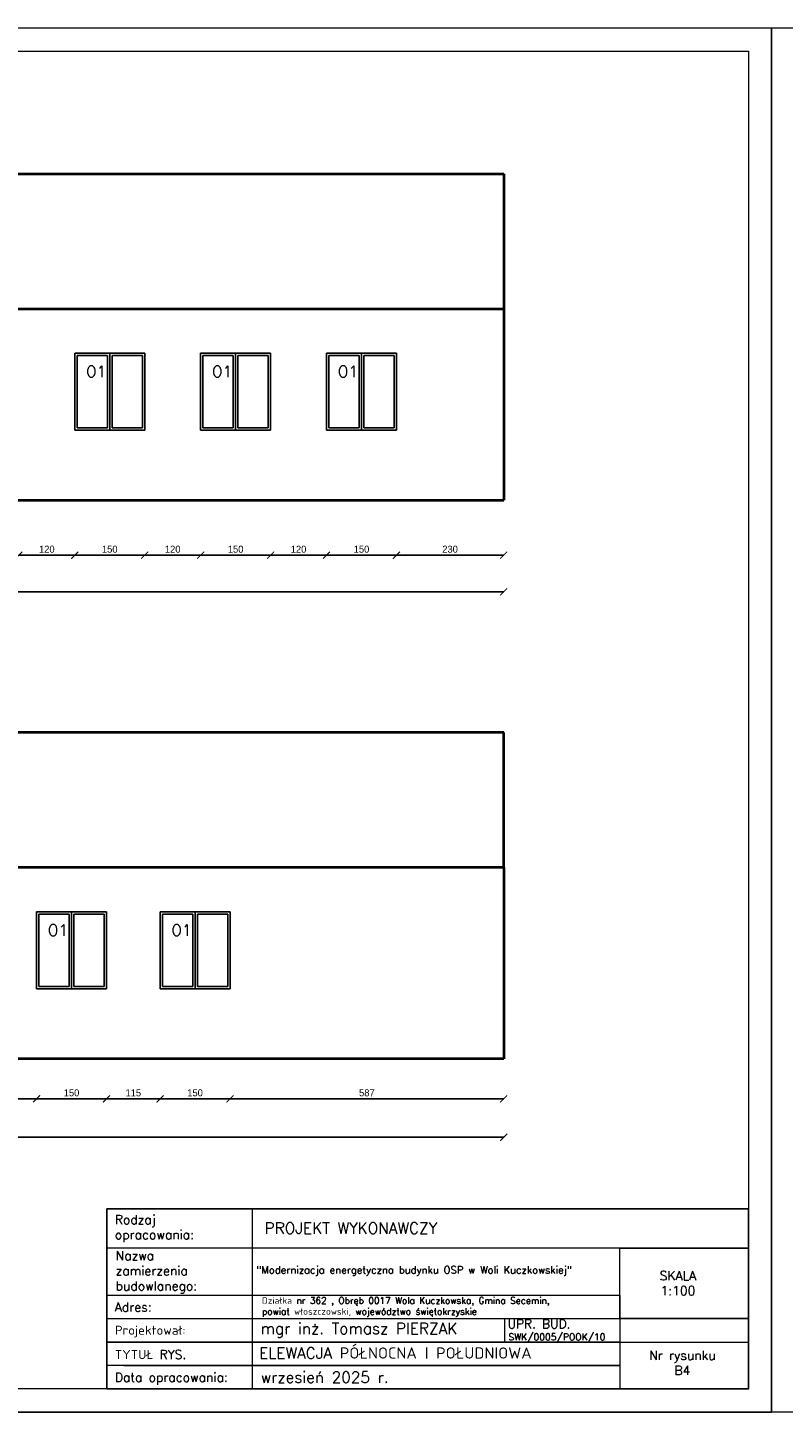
# Model space of a CAD drawing. Header units: millimetres. Extents: x 0 to 152651, y 46550 to 81081.
# Tile 18 of 109: x 128250 to 129870, y 55460 to 58430. Entities that reach past the tile are written whole.
import ezdxf

# ---------------------------------------------------------------- set-up
doc = ezdxf.new("R2010")
doc.units = ezdxf.units.MM
for name, color, linetype, lineweight in [('cienka', 3, 'Continuous', 18), ('gruba', 1, 'Continuous', 40), ('opisy', 4, 'Continuous', 18), ('wymiary', 252, 'Continuous', 15), ('średnia', 2, 'Continuous', 25)]:
    doc.layers.add(name, color=color, linetype=linetype, lineweight=lineweight)
doc.styles.add('KASIA', font='romans.shx', dxfattribs={"height": 20})
doc.styles.add('ROMANS1', font='romans.shx', dxfattribs={"height": 15})
doc.styles.get("Standard").update_dxf_attribs({"font": 'GOTHIC.TTF'})
doc.dimstyles.new('secemin', dxfattribs={"dimtxt": 15, "dimasz": 15, "dimexe": 1.25, "dimexo": 0.625, "dimgap": 5, "dimtad": 1, "dimdec": 0, "dimtxsty": 'Standard', "dimblk": 'ARCHTICK', "dimcen": 0, "dimse1": 1, "dimse2": 1, "dimclrt": 256, "dimadec": 0, "dimazin": 0, "dimtfac": 1, "dimtdec": 0, "dimtmove": 0, "dimatfit": 3, "dimfxl": 1, "dimtfillclr": 250, "dimarcsym": 1})

# ---------------------------------------------------------------- blocks, each defined once
blk = doc.blocks.new('_ArchTick')
at = {"color": 0, "linetype": 'ByBlock', "const_width": 0.15}
blk.add_lwpolyline([(-0.5, -0.5), (0.5, 0.5)], dxfattribs=at)
blk = doc.blocks.new('*D1956')
at = {"layer": 'Defpoints', "color": 0, "transparency": 16777216}
for p in [(128230.6, 57566.3), (128350.6, 57566.3), (128350.6, 57298)]:
    blk.add_point(p, dxfattribs=at)
at = {"layer": 'wymiary', "color": 0, "lineweight": -2, "transparency": 16777216}
blk.add_line((128230.6, 57298), (128350.6, 57298), dxfattribs=at)
at = {"layer": 'wymiary', "color": 0, "lineweight": -2, "transparency": 16777216, "xscale": 15, "yscale": 15, "zscale": 15, "rotation": 180}
blk.add_blockref('_ArchTick', (128230.6, 57298), dxfattribs=at)
at = {"layer": 'wymiary', "color": 0, "lineweight": -2, "transparency": 16777216, "xscale": 15, "yscale": 15, "zscale": 15}
blk.add_blockref('_ArchTick', (128350.6, 57298), dxfattribs=at)
at = {"layer": 'wymiary', "transparency": 16777216, "insert": (128290.6, 57310.8), "char_height": 15, "attachment_point": 5}
blk.add_mtext('120', dxfattribs=at)
blk = doc.blocks.new('*D1957')
at = {"layer": 'Defpoints', "color": 0, "transparency": 16777216}
for p in [(128350.6, 57566.3), (128500.6, 57566.3), (128500.6, 57298)]:
    blk.add_point(p, dxfattribs=at)
at = {"layer": 'wymiary', "color": 0, "lineweight": -2, "transparency": 16777216}
blk.add_line((128350.6, 57298), (128500.6, 57298), dxfattribs=at)
at = {"layer": 'wymiary', "color": 0, "lineweight": -2, "transparency": 16777216, "xscale": 15, "yscale": 15, "zscale": 15, "rotation": 180}
blk.add_blockref('_ArchTick', (128350.6, 57298), dxfattribs=at)
at = {"layer": 'wymiary', "color": 0, "lineweight": -2, "transparency": 16777216, "xscale": 15, "yscale": 15, "zscale": 15}
blk.add_blockref('_ArchTick', (128500.6, 57298), dxfattribs=at)
at = {"layer": 'wymiary', "transparency": 16777216, "insert": (128425.6, 57310.8), "char_height": 15, "attachment_point": 5}
blk.add_mtext('150', dxfattribs=at)
blk = doc.blocks.new('*D1958')
at = {"layer": 'Defpoints', "color": 0, "transparency": 16777216}
for p in [(128500.6, 57566.3), (128620.6, 57566.3), (128620.6, 57298)]:
    blk.add_point(p, dxfattribs=at)
at = {"layer": 'wymiary', "color": 0, "lineweight": -2, "transparency": 16777216}
blk.add_line((128500.6, 57298), (128620.6, 57298), dxfattribs=at)
at = {"layer": 'wymiary', "color": 0, "lineweight": -2, "transparency": 16777216, "xscale": 15, "yscale": 15, "zscale": 15, "rotation": 180}
blk.add_blockref('_ArchTick', (128500.6, 57298), dxfattribs=at)
at = {"layer": 'wymiary', "color": 0, "lineweight": -2, "transparency": 16777216, "xscale": 15, "yscale": 15, "zscale": 15}
blk.add_blockref('_ArchTick', (128620.6, 57298), dxfattribs=at)
at = {"layer": 'wymiary', "transparency": 16777216, "insert": (128560.6, 57310.8), "char_height": 15, "attachment_point": 5}
blk.add_mtext('120', dxfattribs=at)
blk = doc.blocks.new('*D1959')
at = {"layer": 'Defpoints', "color": 0, "transparency": 16777216}
for p in [(128620.6, 57566.3), (128770.6, 57566.3), (128770.6, 57298)]:
    blk.add_point(p, dxfattribs=at)
at = {"layer": 'wymiary', "color": 0, "lineweight": -2, "transparency": 16777216}
blk.add_line((128620.6, 57298), (128770.6, 57298), dxfattribs=at)
at = {"layer": 'wymiary', "color": 0, "lineweight": -2, "transparency": 16777216, "xscale": 15, "yscale": 15, "zscale": 15, "rotation": 180}
blk.add_blockref('_ArchTick', (128620.6, 57298), dxfattribs=at)
at = {"layer": 'wymiary', "color": 0, "lineweight": -2, "transparency": 16777216, "xscale": 15, "yscale": 15, "zscale": 15}
blk.add_blockref('_ArchTick', (128770.6, 57298), dxfattribs=at)
at = {"layer": 'wymiary', "transparency": 16777216, "insert": (128695.6, 57310.8), "char_height": 15, "attachment_point": 5}
blk.add_mtext('150', dxfattribs=at)
blk = doc.blocks.new('*D1960')
at = {"layer": 'Defpoints', "color": 0, "transparency": 16777216}
for p in [(128770.6, 57566.3), (128890.6, 57566.3), (128890.6, 57298)]:
    blk.add_point(p, dxfattribs=at)
at = {"layer": 'wymiary', "color": 0, "lineweight": -2, "transparency": 16777216}
blk.add_line((128770.6, 57298), (128890.6, 57298), dxfattribs=at)
at = {"layer": 'wymiary', "color": 0, "lineweight": -2, "transparency": 16777216, "xscale": 15, "yscale": 15, "zscale": 15, "rotation": 180}
blk.add_blockref('_ArchTick', (128770.6, 57298), dxfattribs=at)
at = {"layer": 'wymiary', "color": 0, "lineweight": -2, "transparency": 16777216, "xscale": 15, "yscale": 15, "zscale": 15}
blk.add_blockref('_ArchTick', (128890.6, 57298), dxfattribs=at)
at = {"layer": 'wymiary', "transparency": 16777216, "insert": (128830.6, 57310.8), "char_height": 15, "attachment_point": 5}
blk.add_mtext('120', dxfattribs=at)
blk = doc.blocks.new('*D1961')
at = {"layer": 'Defpoints', "color": 0, "transparency": 16777216}
for p in [(128890.6, 57566.3), (129040.6, 57566.3), (129040.6, 57298)]:
    blk.add_point(p, dxfattribs=at)
at = {"layer": 'wymiary', "color": 0, "lineweight": -2, "transparency": 16777216}
blk.add_line((128890.6, 57298), (129040.6, 57298), dxfattribs=at)
at = {"layer": 'wymiary', "color": 0, "lineweight": -2, "transparency": 16777216, "xscale": 15, "yscale": 15, "zscale": 15, "rotation": 180}
blk.add_blockref('_ArchTick', (128890.6, 57298), dxfattribs=at)
at = {"layer": 'wymiary', "color": 0, "lineweight": -2, "transparency": 16777216, "xscale": 15, "yscale": 15, "zscale": 15}
blk.add_blockref('_ArchTick', (129040.6, 57298), dxfattribs=at)
at = {"layer": 'wymiary', "transparency": 16777216, "insert": (128965.6, 57310.8), "char_height": 15, "attachment_point": 5}
blk.add_mtext('150', dxfattribs=at)
blk = doc.blocks.new('*D1962')
at = {"layer": 'Defpoints', "color": 0, "transparency": 16777216}
for p in [(129040.6, 57566.3), (129270.6, 57416.3), (129270.6, 57298)]:
    blk.add_point(p, dxfattribs=at)
at = {"layer": 'wymiary', "color": 0, "lineweight": -2, "transparency": 16777216}
blk.add_line((129040.6, 57298), (129270.6, 57298), dxfattribs=at)
at = {"layer": 'wymiary', "color": 0, "lineweight": -2, "transparency": 16777216, "xscale": 15, "yscale": 15, "zscale": 15, "rotation": 180}
blk.add_blockref('_ArchTick', (129040.6, 57298), dxfattribs=at)
at = {"layer": 'wymiary', "color": 0, "lineweight": -2, "transparency": 16777216, "xscale": 15, "yscale": 15, "zscale": 15}
blk.add_blockref('_ArchTick', (129270.6, 57298), dxfattribs=at)
at = {"layer": 'wymiary', "transparency": 16777216, "insert": (129155.6, 57310.8), "char_height": 15, "attachment_point": 5}
blk.add_mtext('230', dxfattribs=at)
blk = doc.blocks.new('*D1975')
at = {"layer": 'Defpoints', "color": 0, "transparency": 16777216}
for p in [(128043.6, 56368), (128268.6, 56368), (128268.6, 56131.9)]:
    blk.add_point(p, dxfattribs=at)
at = {"layer": 'wymiary', "color": 0, "lineweight": -2, "transparency": 16777216}
blk.add_line((128043.6, 56131.9), (128268.6, 56131.9), dxfattribs=at)
at = {"layer": 'wymiary', "color": 0, "lineweight": -2, "transparency": 16777216, "xscale": 15, "yscale": 15, "zscale": 15, "rotation": 180}
blk.add_blockref('_ArchTick', (128043.6, 56131.9), dxfattribs=at)
at = {"layer": 'wymiary', "color": 0, "lineweight": -2, "transparency": 16777216, "xscale": 15, "yscale": 15, "zscale": 15}
blk.add_blockref('_ArchTick', (128268.6, 56131.9), dxfattribs=at)
at = {"layer": 'wymiary', "transparency": 16777216, "insert": (128156.1, 56144.8), "char_height": 15, "attachment_point": 5}
blk.add_mtext('225', dxfattribs=at)
blk = doc.blocks.new('*D1976')
at = {"layer": 'Defpoints', "color": 0, "transparency": 16777216}
for p in [(128268.6, 56368), (128418.6, 56368), (128418.6, 56131.9)]:
    blk.add_point(p, dxfattribs=at)
at = {"layer": 'wymiary', "color": 0, "lineweight": -2, "transparency": 16777216}
blk.add_line((128268.6, 56131.9), (128418.6, 56131.9), dxfattribs=at)
at = {"layer": 'wymiary', "color": 0, "lineweight": -2, "transparency": 16777216, "xscale": 15, "yscale": 15, "zscale": 15, "rotation": 180}
blk.add_blockref('_ArchTick', (128268.6, 56131.9), dxfattribs=at)
at = {"layer": 'wymiary', "color": 0, "lineweight": -2, "transparency": 16777216, "xscale": 15, "yscale": 15, "zscale": 15}
blk.add_blockref('_ArchTick', (128418.6, 56131.9), dxfattribs=at)
at = {"layer": 'wymiary', "transparency": 16777216, "insert": (128343.6, 56144.8), "char_height": 15, "attachment_point": 5}
blk.add_mtext('150', dxfattribs=at)
blk = doc.blocks.new('*D1977')
at = {"layer": 'Defpoints', "color": 0, "transparency": 16777216}
for p in [(128418.6, 56368), (128533.6, 56368), (128533.6, 56131.9)]:
    blk.add_point(p, dxfattribs=at)
at = {"layer": 'wymiary', "color": 0, "lineweight": -2, "transparency": 16777216}
blk.add_line((128418.6, 56131.9), (128533.6, 56131.9), dxfattribs=at)
at = {"layer": 'wymiary', "color": 0, "lineweight": -2, "transparency": 16777216, "xscale": 15, "yscale": 15, "zscale": 15, "rotation": 180}
blk.add_blockref('_ArchTick', (128418.6, 56131.9), dxfattribs=at)
at = {"layer": 'wymiary', "color": 0, "lineweight": -2, "transparency": 16777216, "xscale": 15, "yscale": 15, "zscale": 15}
blk.add_blockref('_ArchTick', (128533.6, 56131.9), dxfattribs=at)
at = {"layer": 'wymiary', "transparency": 16777216, "insert": (128476.1, 56144.6), "char_height": 15, "attachment_point": 5}
blk.add_mtext('115', dxfattribs=at)
blk = doc.blocks.new('*D1978')
at = {"layer": 'Defpoints', "color": 0, "transparency": 16777216}
for p in [(128533.6, 56368), (128683.6, 56368), (128683.6, 56131.9)]:
    blk.add_point(p, dxfattribs=at)
at = {"layer": 'wymiary', "color": 0, "lineweight": -2, "transparency": 16777216}
blk.add_line((128533.6, 56131.9), (128683.6, 56131.9), dxfattribs=at)
at = {"layer": 'wymiary', "color": 0, "lineweight": -2, "transparency": 16777216, "xscale": 15, "yscale": 15, "zscale": 15, "rotation": 180}
blk.add_blockref('_ArchTick', (128533.6, 56131.9), dxfattribs=at)
at = {"layer": 'wymiary', "color": 0, "lineweight": -2, "transparency": 16777216, "xscale": 15, "yscale": 15, "zscale": 15}
blk.add_blockref('_ArchTick', (128683.6, 56131.9), dxfattribs=at)
at = {"layer": 'wymiary', "transparency": 16777216, "insert": (128608.6, 56144.8), "char_height": 15, "attachment_point": 5}
blk.add_mtext('150', dxfattribs=at)
blk = doc.blocks.new('*D1979')
at = {"layer": 'Defpoints', "color": 0, "transparency": 16777216}
for p in [(128683.6, 56368), (129270.6, 56218), (129270.6, 56131.9)]:
    blk.add_point(p, dxfattribs=at)
at = {"layer": 'wymiary', "color": 0, "lineweight": -2, "transparency": 16777216}
blk.add_line((128683.6, 56131.9), (129270.6, 56131.9), dxfattribs=at)
at = {"layer": 'wymiary', "color": 0, "lineweight": -2, "transparency": 16777216, "xscale": 15, "yscale": 15, "zscale": 15, "rotation": 180}
blk.add_blockref('_ArchTick', (128683.6, 56131.9), dxfattribs=at)
at = {"layer": 'wymiary', "color": 0, "lineweight": -2, "transparency": 16777216, "xscale": 15, "yscale": 15, "zscale": 15}
blk.add_blockref('_ArchTick', (129270.6, 56131.9), dxfattribs=at)
at = {"layer": 'wymiary', "transparency": 16777216, "insert": (128977.1, 56144.8), "char_height": 15, "attachment_point": 5}
blk.add_mtext('587', dxfattribs=at)
blk = doc.blocks.new('*D1980')
at = {"layer": 'Defpoints', "color": 0, "transparency": 16777216}
for p in [(126143.6, 57416.3), (129270.6, 57416.3), (129270.6, 57219.6)]:
    blk.add_point(p, dxfattribs=at)
at = {"layer": 'wymiary', "color": 0, "lineweight": -2, "transparency": 16777216}
blk.add_line((126143.6, 57219.6), (129270.6, 57219.6), dxfattribs=at)
at = {"layer": 'wymiary', "color": 0, "lineweight": -2, "transparency": 16777216, "xscale": 15, "yscale": 15, "zscale": 15, "rotation": 180}
blk.add_blockref('_ArchTick', (126143.6, 57219.6), dxfattribs=at)
at = {"layer": 'wymiary', "color": 0, "lineweight": -2, "transparency": 16777216, "xscale": 15, "yscale": 15, "zscale": 15}
blk.add_blockref('_ArchTick', (129270.6, 57219.6), dxfattribs=at)
at = {"layer": 'wymiary', "transparency": 16777216, "insert": (127707.1, 57232.5), "char_height": 15, "attachment_point": 5}
blk.add_mtext('3127', dxfattribs=at)
blk = doc.blocks.new('*D1981')
at = {"layer": 'Defpoints', "color": 0, "transparency": 16777216}
for p in [(126143.6, 56218), (129270.6, 56218), (129270.6, 56049.4)]:
    blk.add_point(p, dxfattribs=at)
at = {"layer": 'wymiary', "color": 0, "lineweight": -2, "transparency": 16777216}
blk.add_line((126143.6, 56049.4), (129270.6, 56049.4), dxfattribs=at)
at = {"layer": 'wymiary', "color": 0, "lineweight": -2, "transparency": 16777216, "xscale": 15, "yscale": 15, "zscale": 15, "rotation": 180}
blk.add_blockref('_ArchTick', (126143.6, 56049.4), dxfattribs=at)
at = {"layer": 'wymiary', "color": 0, "lineweight": -2, "transparency": 16777216, "xscale": 15, "yscale": 15, "zscale": 15}
blk.add_blockref('_ArchTick', (129270.6, 56049.4), dxfattribs=at)
at = {"layer": 'wymiary', "transparency": 16777216, "insert": (127707.1, 56062.3), "char_height": 15, "attachment_point": 5}
blk.add_mtext('3127', dxfattribs=at)

msp = doc.modelspace()

# ---------------------------------------------------------------- linework, layer by layer
at = {"layer": 'cienka'}
for p, q in [((125645.372, 58429.514), (129845.372, 58429.514)), ((129845.372, 58429.514), (129845.372, 55459.514)), ((129845.372, 55459.514), (129845.372, 58429.514)), ((129845.372, 58429.514), (134045.372, 58429.514)), ((125695.372, 58379.514), (129795.372, 58379.514)), ((129795.372, 58379.514), (129795.372, 55509.514)), ((129272.351, 55661.261), (129272.351, 55610.912)), ((129483.372, 55610.28), (129795.372, 55610.28)), ((129795.372, 55509.514), (125695.372, 55509.514)), ((129845.372, 55459.514), (125645.372, 55459.514)), ((125645.372, 55459.514), (129845.372, 55459.514)), ((125645.372, 55459.514), (128615.372, 55459.514)), ((134045.372, 55459.514), (129845.372, 55459.514))]:
    msp.add_line(p, q, dxfattribs=at)
at = {"layer": 'gruba'}
for p, q in [((126143.595, 58116.309), (129270.595, 58116.309)), ((129270.595, 58116.309), (129270.595, 57826.309)), ((126143.595, 57826.309), (129270.595, 57826.309)), ((129270.595, 57826.309), (129270.595, 57416.309)), ((126143.595, 57416.309), (129270.595, 57416.309)), ((129270.595, 56918.01), (128221.595, 56918.01)), ((129270.595, 56628.01), (129270.595, 56918.01)), ((129270.595, 56628.01), (126143.595, 56628.01)), ((129270.595, 56628.01), (129270.595, 56218.01)), ((129270.595, 56218.01), (126143.595, 56218.01))]:
    msp.add_line(p, q, dxfattribs=at)
at = {"layer": 'opisy', "linetype": 'Continuous', "lineweight": 0, "flags": 128}
for points in [[(128419.662, 55509.514), (128419.662, 55895.812), (128730.951, 55895.777), (128730.951, 55509.48)], [(129519.372, 55811.812), (129795.372, 55811.812), (129795.372, 55660.629), (129519.372, 55660.629)]]:
    msp.add_lwpolyline(points, close=True, dxfattribs=at)
for points in [[(128419.662, 55895.794), (129795.372, 55895.794), (129795.372, 55811.812), (128419.662, 55811.812)], [(129459.372, 55895.794), (129795.372, 55895.794)], [(128419.662, 55711.029), (129519.372, 55711.029), (129519.372, 55559.88), (128419.662, 55559.88)], [(128419.662, 55660.629), (129519.372, 55660.629), (129519.372, 55610.28), (128419.662, 55610.28)], [(129459.372, 55660.629), (129795.372, 55660.629)], [(128419.662, 55610.28), (129519.372, 55610.28), (129519.372, 55559.897), (128419.662, 55559.897)], [(128455.662, 55559.897), (129519.372, 55559.897), (129519.372, 55509.514), (128455.662, 55509.514)]]:
    msp.add_lwpolyline(points, dxfattribs=at)
at = {"layer": 'opisy', "lineweight": 25}
msp.add_lwpolyline([(128419.662, 55895.794), (129795.372, 55895.794), (129795.372, 55509.514), (128419.662, 55509.514)], close=True, dxfattribs=at)
at = {"layer": 'średnia'}
for p, q in [((128350.595, 57731.309), (128350.595, 57566.309)), ((128350.595, 57731.309), (128500.595, 57731.309)), ((128355.595, 57726.309), (128355.595, 57571.309)), ((128355.595, 57726.309), (128420.595, 57726.309)), ((128420.595, 57726.309), (128420.595, 57571.309)), ((128425.595, 57731.309), (128425.595, 57566.309)), ((128430.595, 57726.309), (128495.595, 57726.309)), ((128430.595, 57726.309), (128430.595, 57571.309)), ((128495.595, 57726.309), (128495.595, 57571.309)), ((128500.595, 57731.309), (128500.595, 57566.309)), ((128620.595, 57731.309), (128620.595, 57566.309)), ((128620.595, 57731.309), (128770.595, 57731.309)), ((128625.595, 57726.309), (128625.595, 57571.309)), ((128625.595, 57726.309), (128690.595, 57726.309)), ((128690.595, 57726.309), (128690.595, 57571.309)), ((128695.595, 57731.309), (128695.595, 57566.309)), ((128700.595, 57726.309), (128765.595, 57726.309)), ((128700.595, 57726.309), (128700.595, 57571.309)), ((128765.595, 57726.309), (128765.595, 57571.309)), ((128770.595, 57731.309), (128770.595, 57566.309)), ((128890.595, 57731.309), (128890.595, 57566.309)), ((128890.595, 57731.309), (129040.595, 57731.309)), ((128895.595, 57726.309), (128895.595, 57571.309)), ((128895.595, 57726.309), (128960.595, 57726.309)), ((128960.595, 57726.309), (128960.595, 57571.309)), ((128965.595, 57731.309), (128965.595, 57566.309)), ((128970.595, 57726.309), (129035.595, 57726.309)), ((128970.595, 57726.309), (128970.595, 57571.309)), ((129035.595, 57726.309), (129035.595, 57571.309)), ((129040.595, 57731.309), (129040.595, 57566.309)), ((128350.595, 57566.309), (128500.595, 57566.309)), ((128355.595, 57571.309), (128420.595, 57571.309)), ((128430.595, 57571.309), (128495.595, 57571.309)), ((128620.595, 57566.309), (128770.595, 57566.309)), ((128625.595, 57571.309), (128690.595, 57571.309)), ((128700.595, 57571.309), (128765.595, 57571.309)), ((128890.595, 57566.309), (129040.595, 57566.309)), ((128895.595, 57571.309), (128960.595, 57571.309)), ((128970.595, 57571.309), (129035.595, 57571.309)), ((128268.595, 56368.01), (128268.595, 56533.01)), ((128418.595, 56533.01), (128268.595, 56533.01)), ((128273.595, 56528.01), (128273.595, 56373.01)), ((128273.595, 56528.01), (128338.595, 56528.01)), ((128338.595, 56528.01), (128338.595, 56373.01)), ((128343.595, 56533.01), (128343.595, 56368.01)), ((128348.595, 56528.01), (128413.595, 56528.01)), ((128348.595, 56528.01), (128348.595, 56373.01)), ((128413.595, 56528.01), (128413.595, 56373.01)), ((128418.595, 56368.01), (128418.595, 56533.01)), ((128533.595, 56368.01), (128533.595, 56533.01)), ((128683.595, 56533.01), (128533.595, 56533.01)), ((128538.595, 56528.01), (128538.595, 56373.01)), ((128538.595, 56528.01), (128603.595, 56528.01)), ((128603.595, 56528.01), (128603.595, 56373.01)), ((128608.595, 56533.01), (128608.595, 56368.01)), ((128613.595, 56528.01), (128678.595, 56528.01)), ((128613.595, 56528.01), (128613.595, 56373.01)), ((128678.595, 56528.01), (128678.595, 56373.01)), ((128683.595, 56368.01), (128683.595, 56533.01)), ((128273.595, 56373.01), (128338.595, 56373.01)), ((128348.595, 56373.01), (128413.595, 56373.01)), ((128538.595, 56373.01), (128603.595, 56373.01)), ((128613.595, 56373.01), (128678.595, 56373.01)), ((128418.595, 56368.01), (128268.595, 56368.01)), ((128683.595, 56368.01), (128533.595, 56368.01))]:
    msp.add_line(p, q, dxfattribs=at)

# ---------------------------------------------------------------- texts
at = {"layer": 'cienka', "char_height": 24, "width": 724.80663, "attachment_point": 1, "style": 'ROMANS1'}
for insert in [(128374.912, 57703.901), (128644.912, 57703.901), (128914.912, 57703.901), (128292.912, 56505.603), (128557.912, 56505.603)]:
    msp.add_mtext('O1', dxfattribs=dict(at, insert=insert))
at = {"layer": 'opisy', "linetype": 'Continuous', "lineweight": 0, "attachment_point": 4, "style": 'KASIA'}
for s, insert, char_height, width in [('\\A1;{\\H0.80952x;Rodzaj opracowania:}', (128436.488, 55853.525), 24, 141.54434), ('\\A1;\\pxql;PROJEKT WYKONAWCZY', (128757.84, 55854.606), 24, 946.31605), ('\\A1;\\pxql;{\\H0.80952x;Nazwa \\Pzamierzenia\\Pbudowlanego:}', (128438.306, 55759.827), 24, 141.54434), ('\\A1;"Modernizacja energetyczna budynku OSP w Woli Kuczkowskiej"', (128740.099, 55762.327), 15.6, 787.57688), ('\\A1;\\pxqc;{\\H0.80952x;SKALA\\P1:100}', (129270.376, 55736.611), 24, 747.85817), ('\\A1;\\pxql;{\\H0.80952x;Adres:}', (128436.488, 55685.132), 24, 141.54434), ('\\A1;Działka nr 362 , Obręb 0017 Wola Kuczkowska, Gmina Secemin, \\Ppowiat włoszczowski, województwo świętokrzyskie', (128752.058, 55685.192), 14, 817.77748), ('\\A1;UPR. BUD.', (129278.861, 55649.095), 19.2, 598.28653), ('\\A1;\\pxql;{\\H0.80952x;Projektował:}', (128436.488, 55632.654), 24, 747.85817), ('\\A1;mgr inż. Tomasz PIERZAK', (128749.33, 55635.345), 24, 747.85817), ('\\A1;ELEWACJA PÓŁNOCNA I POŁUDNIOWA', (128746.054, 55586.68), 24, 747.85817), ('\\A1;SWK/0005/POOK/10', (129280.867, 55618.803), 14.4, 448.7149), ('\\A1;\\pxql;{\\H0.80952x;TYTUŁ RYS.}', (128436.488, 55583.449), 24, 747.85817), ('\\A1;\\pxqc;{\\H0.80952x;Nr rysunku\\PB4}', (129280.003, 55565.594), 24, 747.85817), ('\\A1;\\pxql;{\\H0.80952x;Data opracowania:}', (128436.488, 55531.411), 24, 747.85817), ('\\A1;wrzesień 2025 r.', (128749.33, 55534.735), 24, 747.85817)]:
    msp.add_mtext(s, dxfattribs=dict(at, insert=insert, char_height=char_height, width=width))

# ---------------------------------------------------------------- dimensions: what is measured, and where the dimension line sits
at = {"layer": 'wymiary'}
for base, p1, p2, picture, middle in [((128350.595, 57297.972), (128230.595, 57566.309), (128350.595, 57566.309), '*D1956', (128290.595, 57310.85)), ((128500.595, 57297.972), (128350.595, 57566.309), (128500.595, 57566.309), '*D1957', (128425.595, 57310.85)), ((128620.595, 57297.972), (128500.595, 57566.309), (128620.595, 57566.309), '*D1958', (128560.595, 57310.85)), ((128770.595, 57297.972), (128620.595, 57566.309), (128770.595, 57566.309), '*D1959', (128695.595, 57310.85)), ((128890.595, 57297.972), (128770.595, 57566.309), (128890.595, 57566.309), '*D1960', (128830.595, 57310.85)), ((129040.595, 57297.972), (128890.595, 57566.309), (129040.595, 57566.309), '*D1961', (128965.595, 57310.85)), ((129270.595, 57297.972), (129040.595, 57566.309), (129270.595, 57416.309), '*D1962', (129155.595, 57310.85)), ((128268.595, 56131.916), (128043.595, 56368.01), (128268.595, 56368.01), '*D1975', (128156.095, 56144.794)), ((128418.595, 56131.916), (128268.595, 56368.01), (128418.595, 56368.01), '*D1976', (128343.595, 56144.794)), ((128533.595, 56131.916), (128418.595, 56368.01), (128533.595, 56368.01), '*D1977', (128476.095, 56144.605)), ((128683.595, 56131.916), (128533.595, 56368.01), (128683.595, 56368.01), '*D1978', (128608.595, 56144.794)), ((129270.595, 56131.916), (128683.595, 56368.01), (129270.595, 56218.01), '*D1979', (128977.095, 56144.794))]:
    dim = msp.add_linear_dim(base=base, p1=p1, p2=p2, dimstyle='secemin', override={"dimtmove": 1}, dxfattribs=at)
    dim.commit()
    dim.dimension.update_dxf_attribs({"geometry": picture, "text_midpoint": middle})
for base, p1, p2, picture, middle in [((129270.595, 57219.639), (126143.595, 57416.309), (129270.595, 57416.309), '*D1980', (127707.095, 57232.516)), ((129270.595, 56049.424), (126143.595, 56218.01), (129270.595, 56218.01), '*D1981', (127707.095, 56062.302))]:
    dim = msp.add_linear_dim(base=base, p1=p1, p2=p2, dimstyle='secemin', dxfattribs=at)
    dim.commit()
    dim.dimension.update_dxf_attribs({"geometry": picture, "text_midpoint": middle})

doc.saveas('drawing.dxf')
